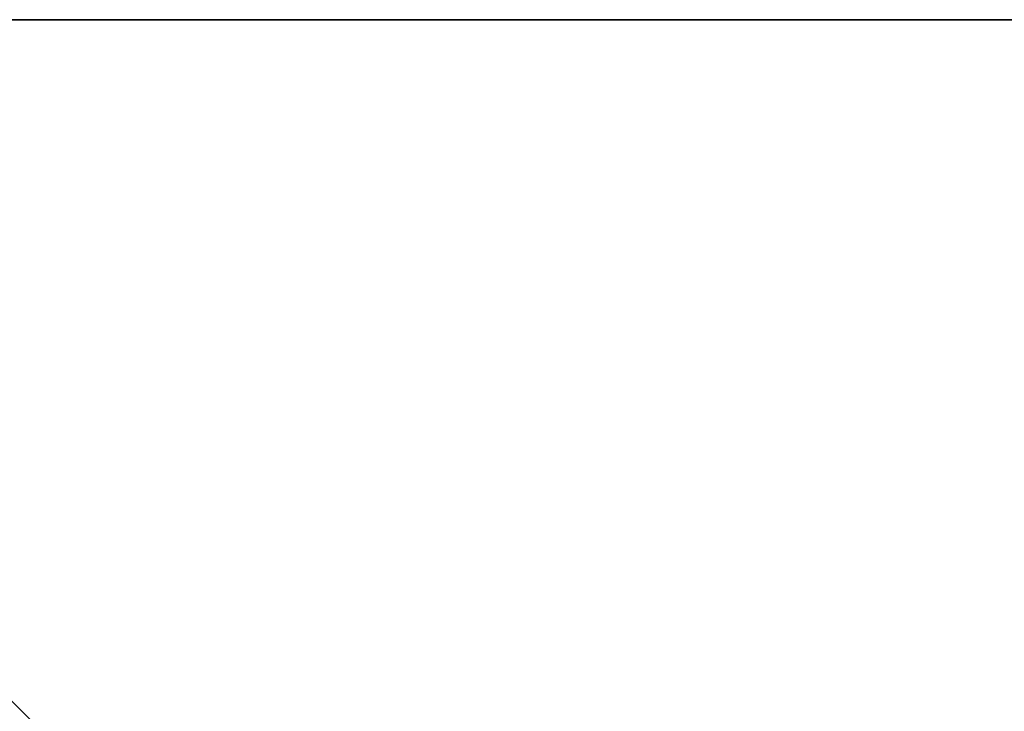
# Model space of a CAD drawing. Header units: millimetres. Extents: x -102 to 98, y 1 to 201.
# Tile 20 of 31: x -77 to -43, y 177 to 201. Entities that reach past the tile are written whole.
import ezdxf

# ---------------------------------------------------------------- set-up
doc = ezdxf.new("R2010")
doc.units = ezdxf.units.MM
doc.header["$LTSCALE"] = 25.4
doc.layers.get('0').update_dxf_attribs({"true_color": 0xff5454})

# ---------------------------------------------------------------- blocks, each defined once
blk = doc.blocks.new('COBA-ANTIQUE-I-9042.STL')
at = {"color": 29, "true_color": 0x40301e}
mesh = blk.add_polyface(dxfattribs=at)
corners = [(-101.681, 201, -30), (98.319, 201, -35.4), (-101.681, 201, -35.4), (98.319, 201, -30)]
mesh.append_faces([[corners[k] for k in face] for face in [(0, 1, 2), (1, 0, 3)]], dxfattribs={"vtx0": -1, "color": 29})
at = {"color": 39, "true_color": 0x42361f}
mesh = blk.add_polyface(dxfattribs=at)
corners = [(98.319, 201, -35.4), (-101.681, 1, -35.4), (-101.681, 201, -35.4), (98.319, 1, -35.4)]
mesh.append_faces([[corners[k] for k in face] for face in [(0, 1, 2), (1, 0, 3)]], dxfattribs={"vtx0": -1, "color": 39})
mesh = blk.add_polyface(dxfattribs=at)
corners = [(98.319, 1, -30), (-101.681, 201, -30), (-101.681, 1, -30), (98.319, 201, -30)]
mesh.append_faces([[corners[k] for k in face] for face in [(0, 1, 2), (1, 0, 3)]], dxfattribs={"vtx0": -1, "color": 39})

msp = doc.modelspace()

# ---------------------------------------------------------------- block references
at = {"color": 0}
msp.add_blockref('COBA-ANTIQUE-I-9042.STL', (0, 0), dxfattribs=at)

doc.saveas('drawing.dxf')
